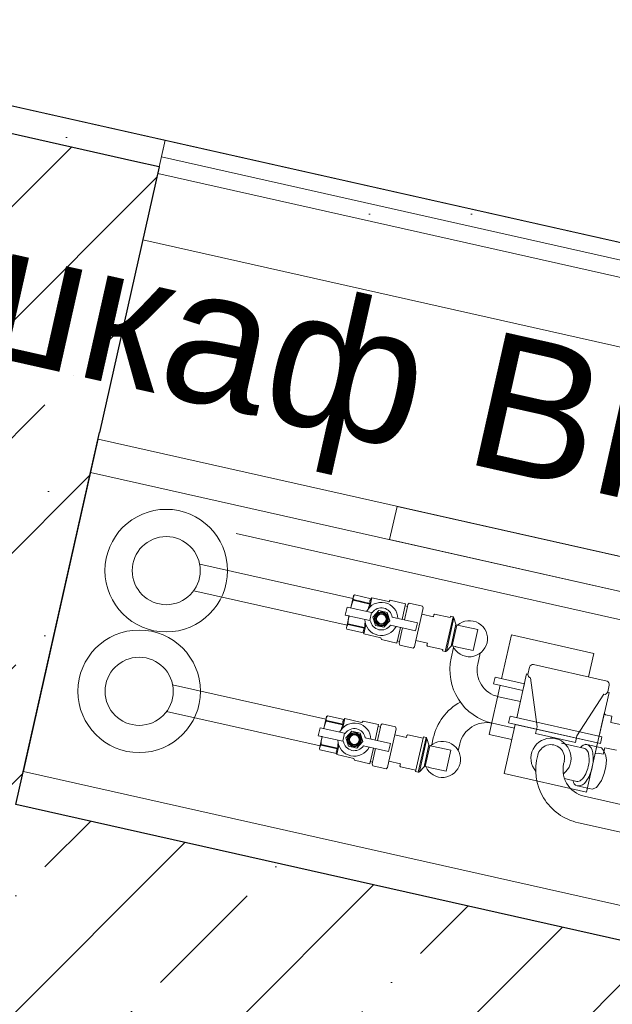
# Model space of a CAD drawing. Header units: millimetres. Extents: x -7218036 to -6523761, y 6117771 to 6337028.
# Tile 119 of 223: x -7153772 to -7153337, y 6136998 to 6137721. Entities that reach past the tile are written whole.
import ezdxf
from ezdxf.enums import TextEntityAlignment as Align

# ---------------------------------------------------------------- set-up
doc = ezdxf.new("R2010")
doc.units = ezdxf.units.MM
doc.header["$MEASUREMENT"] = 0
doc.linetypes.add('Штрихпунктирная', pattern=[670.277762, 352.777767, -176.388884, 0, -141.111112])
for name, color, linetype in [('S - МОП.АР', 7, 'Continuous'), ('АР-Стены_внутренние_пилоны.АР', 7, 'Continuous'), ('АР-Стены_Перегородки_шахты_.АР', 7, 'Continuous'), ('АР-Чертеж-Оси_Осевые размеры.АР', 7, 'Continuous'), ('АР-Чертеж-Размеры.АР', 7, 'Continuous')]:
    doc.layers.add(name, color=color, linetype=linetype)
for name, color, linetype, lineweight in [('АР-Стены_внутренние_пилоны.АР_Ном._пера__1', 7, 'Continuous', 15), ('АР-Стены_Перегородки_шахты_.АР_Ном._пера__1', 7, 'Continuous', 15), ('АР-Чертеж-Оси_Осевые размеры.АР_Ном._пера__120', 7, 'Continuous', 0), ('АР-Чертеж-Размеры.АР_Ном._пера__1', 7, 'Continuous', 0), ('ИОС-Шахты и отверстия.АР_Ном._пера__1', 7, 'Continuous', 0)]:
    doc.layers.add(name, color=color, linetype=linetype, lineweight=lineweight)
doc.styles.add('РЎР“Р•РќР•Р\xa0Р\x98Р\xa0_РЎРўР\x98Р›Р¬_2', font='GOTHIC.TTF')
doc.styles.add('РЎР“Р•РќР•Р\xa0Р\x98Р\xa0_РЎРўР\x98Р›Р¬_8', font='arial.ttf')
doc.dimstyles.new('СГЕНЕРИР_СТИЛЬ__2', dxfattribs={"dimtxt": 150, "dimasz": 142.5, "dimexe": 0.18, "dimexo": 0.0625, "dimgap": 0, "dimtad": 1, "dimdec": 0, "dimzin": 0, "dimdsep": 46, "dimtxsty": 'РЎР“Р•РќР•Р\xa0Р\x98Р\xa0_РЎРўР\x98Р›Р¬_2', "dimblk": 'ARROWHEAD_6', "dimblk1": 'ARROWHEAD_6', "dimblk2": 'ARROWHEAD_6', "dimcen": 0.09, "dimse1": 1, "dimse2": 1, "dimclrd": 7, "dimclre": 7, "dimclrt": 7, "dimazin": 0, "dimtfac": 1, "dimtdec": 4, "dimtmove": 2, "dimatfit": 3, "dimfxl": 1, "dimtolj": 1, "dimtzin": 0, "dimarcsym": 0})
pattern_1 = [(45, (-6566190.34, 6562677.8), (-84.852814, 84.852814), []), (45, (-6566232.77, 6562720.22), (-84.852814, 84.852814), [90, -30, 0, -30])]
pattern_2 = [(45, (-6566190.34, 6563027.8), (-111.369318, 111.369318), [0, -105, 0, -157.5]), (110, (-6565840.34, 6563027.8), (148.001588, 53.868173), [0, -77, 0, -133])]
pattern_3 = [(0, (-6566190.34, 6562677.795), (0, 75), [0, -75])]

# ---------------------------------------------------------------- blocks, each defined once
blk = doc.blocks.new('Стена_25_7', base_point=(-7151193.81, 6136451.97))
at = {"layer": 'АР-Стены_внутренние_пилоны.АР', "linetype": 'Continuous', "lineweight": 0, "true_color": 0x000000}
h = blk.add_hatch(dxfattribs=at)
h.set_pattern_fill('ЖЕЛЕЗОБЕТОН__PROJECT__0007', color=18, style=0, pattern_type=2)
h.set_pattern_definition(pattern_1)
h.paths.add_polyline_path([(-7153774.79, 6137144.35), (-7153818.62, 6136949.22), (-7151320.86, 6136388.26), (-7151277.03, 6136583.4)])
at = {"layer": 'АР-Стены_внутренние_пилоны.АР_Ном._пера__1', "color": 7, "linetype": 'Continuous', "lineweight": 30, "flags": 128}
blk.add_lwpolyline([(-7151277.03, 6136583.4), (-7153774.79, 6137144.35)], dxfattribs=at)
blk = doc.blocks.new('Стена_26_7', base_point=(-7153798.86, 6137539.2))
at = {"layer": 'АР-Стены_внутренние_пилоны.АР', "linetype": 'Continuous', "lineweight": 0, "true_color": 0x000000}
h = blk.add_hatch(dxfattribs=at)
h.set_pattern_fill('ШТУКАТУРКА__ГИПС_01_0007', color=18, style=0, pattern_type=2)
h.set_pattern_definition(pattern_2)
h.paths.add_polyline_path([(-7154006.75, 6137708.88), (-7154011.13, 6137689.37), (-7153687.51, 6137616.69), (-7153665.24, 6137632.18)])
h = blk.add_hatch(dxfattribs=at)
h.set_pattern_fill('ЖЕЛЕЗОБЕТОН__PROJECT__0007', color=18, style=0, pattern_type=2)
h.set_pattern_definition(pattern_1)
h.paths.add_polyline_path([(-7153908.19, 6137463.13), (-7153687.51, 6137616.69), (-7153864.76, 6137656.5)])
h = blk.add_hatch(dxfattribs=at)
h.set_pattern_fill('ШТУКАТУРКА__ГИПС_01_0007', color=18, style=0, pattern_type=2)
h.set_pattern_definition(pattern_2)
h.paths.add_polyline_path([(-7153687.51, 6137616.69), (-7153669.62, 6137612.67), (-7153665.24, 6137632.18)])
h = blk.add_hatch(dxfattribs=at)
h.set_pattern_fill('ЖЕЛЕЗОБЕТОН__PROJECT__0007', color=18, style=0, pattern_type=2)
h.set_pattern_definition(pattern_1)
h.paths.add_polyline_path([(-7153713.45, 6137417.53), (-7153669.62, 6137612.67), (-7153687.51, 6137616.69), (-7153908.19, 6137463.13), (-7153908.58, 6137461.36)])
at = {"layer": 'АР-Стены_внутренние_пилоны.АР_Ном._пера__1', "color": 7, "linetype": 'Continuous', "lineweight": 30}
for p, q in [((-7153687.51, 6137616.69), (-7153864.76, 6137656.5)), ((-7153669.62, 6137612.67), (-7153687.51, 6137616.69))]:
    blk.add_line(p, q, dxfattribs=at)
at = {"layer": 'АР-Стены_внутренние_пилоны.АР_Ном._пера__1', "color": 7, "linetype": 'Continuous', "lineweight": 0, "flags": 128}
for points in [[(-7153665.24, 6137632.18), (-7154006.75, 6137708.88)], [(-7153665.24, 6137632.18), (-7153669.62, 6137612.67)]]:
    blk.add_lwpolyline(points, dxfattribs=at)
at = {"layer": 'АР-Стены_внутренние_пилоны.АР_Ном._пера__1', "color": 7, "linetype": 'Continuous', "lineweight": 30, "flags": 128}
blk.add_lwpolyline([(-7153669.62, 6137612.67), (-7153713.45, 6137417.53)], dxfattribs=at)
blk = doc.blocks.new('Стена_44_7', base_point=(-7151178.43, 6137022.47))
at = {"layer": 'АР-Стены_Перегородки_шахты_.АР', "linetype": 'Continuous', "lineweight": 0, "true_color": 0x000000}
h = blk.add_hatch(dxfattribs=at)
h.set_pattern_fill('ШТУКАТУРКА__ГИПС_03_0007', color=18, style=0, pattern_type=2)
h.set_pattern_definition(pattern_3)
h.paths.add_polyline_path([(-7151167.47, 6137071.25), (-7153665.23, 6137632.21), (-7153667.97, 6137620.02), (-7151170.21, 6137059.05)])
h = blk.add_hatch(dxfattribs=at)
h.set_pattern_fill('ШТУКАТУРКА__ГИПС_03_0007', color=18, style=0, pattern_type=2)
h.set_pattern_definition(pattern_3)
h.paths.add_polyline_path([(-7151170.21, 6137059.05), (-7153667.97, 6137620.02), (-7153670.71, 6137607.82), (-7151172.95, 6137046.86)])
at = {"layer": 'АР-Стены_Перегородки_шахты_.АР_Ном._пера__1', "color": 7, "linetype": 'Continuous', "lineweight": 0}
for p, q in [((-7151170.21, 6137059.05), (-7153667.97, 6137620.02)), ((-7151172.95, 6137046.86), (-7153670.71, 6137607.82))]:
    blk.add_line(p, q, dxfattribs=at)
at = {"layer": 'АР-Стены_Перегородки_шахты_.АР_Ном._пера__1', "color": 7, "linetype": 'Continuous', "lineweight": 0, "flags": 128}
for points in [[(-7153665.23, 6137632.21), (-7153681.67, 6137559.04)], [(-7151167.47, 6137071.25), (-7153665.23, 6137632.21)], [(-7153681.67, 6137559.04), (-7151183.9, 6136998.07)]]:
    blk.add_lwpolyline(points, dxfattribs=at)
blk = doc.blocks.new('Стена_45_7', base_point=(-7153906.22, 6137061.13))
at = {"layer": 'АР-Стены_внутренние_пилоны.АР', "linetype": 'Continuous', "lineweight": 0, "true_color": 0x000000}
h = blk.add_hatch(dxfattribs=at)
h.set_pattern_fill('ЖЕЛЕЗОБЕТОН__PROJECT__0007', color=18, style=0, pattern_type=2)
h.set_pattern_definition(pattern_1)
h.paths.add_polyline_path([(-7153908.58, 6137461.36), (-7153969.93, 6137188.18), (-7153774.79, 6137144.35), (-7153713.45, 6137417.53)])
h = blk.add_hatch(dxfattribs=at)
h.set_pattern_fill('ШТУКАТУРКА__ГИПС_01_0007', color=18, style=0, pattern_type=2)
h.set_pattern_definition(pattern_2)
h.paths.add_polyline_path([(-7153932.48, 6137446.22), (-7154033.27, 6136997.42), (-7154013.76, 6136993.04), (-7153912.97, 6137441.84)])
at = {"layer": 'АР-Стены_внутренние_пилоны.АР_Ном._пера__1', "color": 7, "linetype": 'Continuous', "lineweight": 30}
for p, q in [((-7153912.97, 6137441.84), (-7153908.58, 6137461.36)), ((-7153912.97, 6137441.84), (-7153969.93, 6137188.18)), ((-7153969.93, 6137188.18), (-7154013.76, 6136993.04))]:
    blk.add_line(p, q, dxfattribs=at)
at = {"layer": 'АР-Стены_внутренние_пилоны.АР_Ном._пера__1', "color": 7, "linetype": 'Continuous', "lineweight": 0, "flags": 128}
blk.add_lwpolyline([(-7153932.48, 6137446.22), (-7154033.27, 6136997.42)], dxfattribs=at)
at = {"layer": 'АР-Стены_внутренние_пилоны.АР_Ном._пера__1', "color": 7, "linetype": 'Continuous', "lineweight": 30, "flags": 128}
blk.add_lwpolyline([(-7153774.79, 6137144.35), (-7153713.45, 6137417.53)], dxfattribs=at)
blk = doc.blocks.new('*D514', base_point=(-6566190.34, 6562677.79))
at = {"layer": 'АР-Чертеж-Размеры.АР_Ном._пера__1', "color": 7, "linetype": 'Continuous', "lineweight": 0, "transparency": 16777216}
for p, q in [((-7152207.76, 6139019.47), (-7152232.42, 6138909.7)), ((-7152175.67, 6138820.09), (-7152289.16, 6138999.32)), ((-7152369.62, 6138940.52), (-7152095.21, 6138878.89)), ((-7152232.42, 6138909.7), (-7152574.35, 6137387.22)), ((-7152631.09, 6137476.83), (-7152517.6, 6137297.6)), ((-7152711.55, 6137418.03), (-7152437.14, 6137356.4)), ((-7152574.35, 6137387.22), (-7152599, 6137277.45))]:
    blk.add_line(p, q, dxfattribs=at)
at = {"layer": 'АР-Чертеж-Размеры.АР_Ном._пера__1', "color": 7, "lineweight": 0, "transparency": 16777216, "insert": (-7152438.45, 6138129.2), "char_height": 150, "attachment_point": 7, "rotation": 77.34216, "style": 'РЎР“Р•РќР•Р\xa0Р\x98Р\xa0_РЎРўР\x98Р›Р¬_2'}
blk.add_mtext('\\A1;{\\pql;\\fCentury Gothic|b0|i0|c204|p0;\\W1.000000;1\xa0560}', dxfattribs=at)
blk = doc.blocks.new('ARROWHEAD_6')
at = {"color": 0, "linetype": 'Continuous', "lineweight": 0}
for p, q in [((-0.5, -0.5), (0.5, 0.5)), ((0, 0), (-1, 0))]:
    blk.add_line(p, q, dxfattribs=at)
blk = doc.blocks.new('*D519', base_point=(-6566190.34, 6562677.79))
at = {"layer": 'АР-Чертеж-Размеры.АР_Ном._пера__1', "color": 7, "linetype": 'Continuous', "lineweight": 0, "transparency": 16777216}
for p, q in [((-7153628.82, 6137794.28), (-7153567.19, 6138068.69)), ((-7153508.39, 6137988.23), (-7153687.62, 6137874.74)), ((-7153707.77, 6137956.14), (-7153598.01, 6137931.48)), ((-7153598.01, 6137931.48), (-7152817.45, 6137756.18)), ((-7152848.27, 6137618.97), (-7152786.64, 6137893.38)), ((-7152907.06, 6137699.43), (-7152727.84, 6137812.92)), ((-7152817.45, 6137756.18), (-7152707.69, 6137731.52))]:
    blk.add_line(p, q, dxfattribs=at)
at = {"layer": 'АР-Чертеж-Размеры.АР_Ном._пера__1', "color": 7, "lineweight": 0, "transparency": 16777216, "insert": (-7153372.92, 6137911.68), "char_height": 150, "attachment_point": 7, "rotation": 347.34175, "style": 'РЎР“Р•РќР•Р\xa0Р\x98Р\xa0_РЎРўР\x98Р›Р¬_2'}
blk.add_mtext('\\A1;{\\pql;\\fCentury Gothic|b0|i0|c204|p0;\\W1.000000;800}', dxfattribs=at)
blk = doc.blocks.new('Стандартный Маркер Сетки[101]_7', base_point=(-7215418.61, 6151224.55))
at = {"layer": 'АР-Чертеж-Оси_Осевые размеры.АР_Ном._пера__120', "color": 7, "linetype": 'Штрихпунктирная', "lineweight": 0}
blk.add_line((-7214442.92, 6151005.42), (-7135501.72, 6133275.64), dxfattribs=at)
at = {"layer": 'АР-Чертеж-Оси_Осевые размеры.АР_Ном._пера__120', "color": 7, "lineweight": 0, "style": 'РЎР“Р•РќР•Р\xa0Р\x98Р\xa0_РЎРўР\x98Р›Р¬_2'}
for tag, p in [('AC_MarkerText_1_0', (-7215836.53, 6151515.2)), ('AC_MarkerText_1_1', (-7133968.24, 6133128.02))]:
    blk.add_attdef(tag, text='', height=350, rotation=347.34172, dxfattribs=at).set_placement(p, align=Align.TOP_CENTER)
blk = doc.blocks.new('Стандартный Маркер Сетки[104]_7', base_point=(-7215418.61, 6151224.55))
at = {"layer": 'АР-Чертеж-Оси_Осевые размеры.АР_Ном._пера__120', "color": 7, "linetype": 'Штрихпунктирная', "lineweight": 0}
blk.add_line((-7214442.92, 6151005.42), (-7135501.72, 6133275.64), dxfattribs=at)
at = {"layer": 'АР-Чертеж-Оси_Осевые размеры.АР_Ном._пера__120', "color": 7, "lineweight": 0, "style": 'РЎР“Р•РќР•Р\xa0Р\x98Р\xa0_РЎРўР\x98Р›Р¬_2'}
for tag, p in [('AC_MarkerText_1_0', (-7215836.53, 6151515.2)), ('AC_MarkerText_1_1', (-7133968.24, 6133128.02))]:
    blk.add_attdef(tag, text='', height=350, rotation=347.34172, dxfattribs=at).set_placement(p, align=Align.TOP_CENTER)
blk = doc.blocks.new('Стандартный Маркер Сетки[107]_7', base_point=(-7215418.61, 6151224.55))
at = {"layer": 'АР-Чертеж-Оси_Осевые размеры.АР_Ном._пера__120', "color": 7, "linetype": 'Штрихпунктирная', "lineweight": 0}
blk.add_line((-7214442.92, 6151005.42), (-7135501.72, 6133275.64), dxfattribs=at)
at = {"layer": 'АР-Чертеж-Оси_Осевые размеры.АР_Ном._пера__120', "color": 7, "lineweight": 0, "style": 'РЎР“Р•РќР•Р\xa0Р\x98Р\xa0_РЎРўР\x98Р›Р¬_2'}
for tag, p in [('AC_MarkerText_1_0', (-7215836.53, 6151515.2)), ('AC_MarkerText_1_1', (-7133968.24, 6133128.02))]:
    blk.add_attdef(tag, text='', height=350, rotation=347.34172, dxfattribs=at).set_placement(p, align=Align.TOP_CENTER)
blk = doc.blocks.new('Стандартный Маркер Сетки[110]_7', base_point=(-7215418.61, 6151224.55))
at = {"layer": 'АР-Чертеж-Оси_Осевые размеры.АР_Ном._пера__120', "color": 7, "linetype": 'Штрихпунктирная', "lineweight": 0}
blk.add_line((-7214442.92, 6151005.42), (-7135501.72, 6133275.64), dxfattribs=at)
at = {"layer": 'АР-Чертеж-Оси_Осевые размеры.АР_Ном._пера__120', "color": 7, "lineweight": 0, "style": 'РЎР“Р•РќР•Р\xa0Р\x98Р\xa0_РЎРўР\x98Р›Р¬_2'}
for tag, p in [('AC_MarkerText_1_0', (-7215836.53, 6151515.2)), ('AC_MarkerText_1_1', (-7133968.24, 6133128.02))]:
    blk.add_attdef(tag, text='', height=350, rotation=347.34172, dxfattribs=at).set_placement(p, align=Align.TOP_CENTER)

msp = doc.modelspace()

# ---------------------------------------------------------------- linework, layer by layer
at = {"layer": 'S - МОП.АР', "color": 254, "linetype": 'Continuous', "lineweight": 0, "true_color": 0xdadada, "flags": 128}
msp.add_lwpolyline([(-7146382.639, 6138251.176), (-7150295.038, 6139130.552), (-7150435.659, 6138504.918), (-7156748.015, 6139923.651), (-7157089.913, 6138401.333), (-7147162.243, 6136171.746), (-7146974.894, 6137005.953), (-7146677.305, 6136939.12)], close=True, dxfattribs=at)
at = {"layer": 'ИОС-Шахты и отверстия.АР_Ном._пера__1', "color": 7, "linetype": 'Continuous', "lineweight": 0}
for p, q in [((-7153769.31, 6137168.764), (-7153714.526, 6137412.688)), ((-7153714.526, 6137412.688), (-7152933.97, 6137237.378)), ((-7153720.004, 6137388.295), (-7152939.449, 6137212.986)), ((-7153639.884, 6137320.941), (-7153527.318, 6137295.66)), ((-7153644.266, 6137301.427), (-7153531.701, 6137276.146)), ((-7153488.64, 6137291.858), (-7153491.218, 6137280.377)), ((-7153487.374, 6137289.95), (-7153489.605, 6137280.015)), ((-7153481.216, 6137264.887), (-7153476.868, 6137284.249)), ((-7153459.568, 6137256.877), (-7153453.87, 6137282.245)), ((-7153453.2, 6137281.627), (-7153458.698, 6137257.148)), ((-7153492.533, 6137274.523), (-7153495.111, 6137263.043)), ((-7153490.92, 6137274.161), (-7153493.151, 6137264.226)), ((-7153455.337, 6137260.796), (-7153451.722, 6137276.894)), ((-7153450.982, 6137276.219), (-7153454.379, 6137261.095)), ((-7153659.786, 6137232.328), (-7153547.141, 6137207.029)), ((-7153664.168, 6137212.814), (-7153551.523, 6137187.515)), ((-7153413.003, 6137204.385), (-7153411.912, 6137209.241)), ((-7153411.912, 6137209.241), (-7153344.589, 6137194.121)), ((-7153508.464, 6137203.221), (-7153511.042, 6137191.74)), ((-7153345.68, 6137189.265), (-7153413.003, 6137204.385)), ((-7153507.198, 6137201.313), (-7153509.429, 6137191.378)), ((-7153501.04, 6137176.25), (-7153496.692, 6137195.612)), ((-7153475.62, 6137194.04), (-7153481.318, 6137168.672)), ((-7153479.392, 6137168.24), (-7153473.694, 6137193.608)), ((-7153473.024, 6137192.99), (-7153478.522, 6137168.511)), ((-7153475.161, 6137172.159), (-7153471.546, 6137188.257)), ((-7153470.806, 6137187.582), (-7153474.203, 6137172.458)), ((-7153357.056, 6137185.655), (-7153374.192, 6137189.504)), ((-7153344.589, 6137194.121), (-7153345.68, 6137189.265)), ((-7153512.357, 6137185.886), (-7153514.935, 6137174.406)), ((-7153510.744, 6137185.524), (-7153512.975, 6137175.589)), ((-7152988.755, 6136993.455), (-7153769.31, 6137168.764)), ((-7153371.96, 6137163.446), (-7153362.988, 6137161.421)), ((-7153362.671, 6137158.268), (-7153351.797, 6137155.826)), ((-7153303.456, 6137138.441), (-7153357.443, 6137150.567)), ((-7153307.837, 6137118.938), (-7153361.815, 6137131.064))]:
    msp.add_line(p, q, dxfattribs=at)
for points in [[(-7153500.473, 6137338.99), (-7153158.98, 6137262.292), (-7153153.502, 6137286.684), (-7153494.994, 6137363.382)], [(-7153512.742, 6137282.137), (-7153510.826, 6137276.001), (-7153504.554, 6137274.592), (-7153500.198, 6137279.319), (-7153502.114, 6137285.455), (-7153508.386, 6137286.864)], [(-7153402.522, 6137228.233), (-7153424.116, 6137233.083), (-7153423.025, 6137237.939), (-7153401.431, 6137233.089)], [(-7153355.767, 6137153.643), (-7153416.225, 6137167.221), (-7153408.124, 6137203.289), (-7153347.666, 6137189.711)], [(-7153532.566, 6137193.5), (-7153530.65, 6137187.364), (-7153524.378, 6137185.955), (-7153520.022, 6137190.682), (-7153521.938, 6137196.818), (-7153528.21, 6137198.227)]]:
    msp.add_lwpolyline(points, close=True, dxfattribs=at)
for points in [[(-7153476.868, 6137284.249), (-7153475.852, 6137288.771), (-7153476.27, 6137290.11), (-7153486.122, 6137292.323), (-7153487.072, 6137291.291), (-7153487.374, 6137289.95), (-7153488.987, 6137290.312), (-7153488.64, 6137291.858), (-7153499.995, 6137294.408), (-7153500.934, 6137293.389), (-7153502.217, 6137293.677), (-7153502.214, 6137293.687), (-7153513.443, 6137296.198), (-7153514.012, 6137295.582), (-7153526.231, 6137298.326), (-7153526.876, 6137297.627), (-7153528.852, 6137288.83), (-7153531.645, 6137289.457), (-7153532.96, 6137283.603), (-7153530.167, 6137282.976), (-7153532.143, 6137274.179), (-7153531.859, 6137273.27), (-7153519.639, 6137270.526), (-7153519.389, 6137269.726), (-7153506.88, 6137266.916), (-7153506.467, 6137265.593), (-7153495.111, 6137263.043), (-7153494.764, 6137264.588), (-7153493.151, 6137264.226), (-7153493.452, 6137262.885), (-7153493.034, 6137261.545), (-7153483.183, 6137259.333), (-7153482.232, 6137260.365), (-7153481.216, 6137264.887)], [(-7153513.443, 6137296.198), (-7153514.963, 6137289.431)], [(-7153532.96, 6137283.603), (-7153515.041, 6137279.578), (-7153513.726, 6137285.433), (-7153531.645, 6137289.457)], [(-7153527.114, 6137294.397), (-7153514.894, 6137291.652)], [(-7153526.999, 6137294.91), (-7153514.779, 6137292.165), (-7153514.894, 6137291.652)], [(-7153499.775, 6137276.15), (-7153481.295, 6137271.999), (-7153479.98, 6137277.853), (-7153498.46, 6137282.004)], [(-7153531.092, 6137276.687), (-7153518.872, 6137273.942), (-7153518.757, 6137274.455)], [(-7153530.976, 6137277.2), (-7153518.757, 6137274.455)], [(-7153519.389, 6137269.726), (-7153517.869, 6137276.493)], [(-7153418.147, 6137236.843), (-7153410.925, 6137268.998), (-7153350.432, 6137255.411), (-7153354.328, 6137238.111)], [(-7153407.033, 6137208.146), (-7153399.812, 6137240.3), (-7153398.814, 6137240.039)], [(-7153410.615, 6137192.198), (-7153427.331, 6137195.952), (-7153419.238, 6137231.987)], [(-7153346.54, 6137194.559), (-7153339.319, 6137226.714), (-7153340.332, 6137226.904)], [(-7153496.692, 6137195.612), (-7153495.676, 6137200.134), (-7153496.094, 6137201.473), (-7153505.946, 6137203.686), (-7153506.896, 6137202.654), (-7153507.198, 6137201.313), (-7153508.811, 6137201.675), (-7153508.464, 6137203.221), (-7153519.819, 6137205.771), (-7153520.758, 6137204.752), (-7153522.041, 6137205.04), (-7153533.267, 6137207.561), (-7153533.836, 6137206.945), (-7153546.055, 6137209.689), (-7153546.7, 6137208.99), (-7153548.676, 6137200.193), (-7153551.469, 6137200.82), (-7153552.784, 6137194.966), (-7153549.991, 6137194.339), (-7153551.967, 6137185.541), (-7153551.683, 6137184.633), (-7153539.463, 6137181.889), (-7153539.213, 6137181.089), (-7153526.704, 6137178.279), (-7153526.291, 6137176.956), (-7153514.935, 6137174.406), (-7153514.588, 6137175.951), (-7153512.975, 6137175.589), (-7153513.276, 6137174.248), (-7153512.858, 6137172.908), (-7153503.007, 6137170.696), (-7153502.056, 6137171.728), (-7153501.04, 6137176.25)], [(-7153333.888, 6137184.31), (-7153342.437, 6137186.174), (-7153343.526, 6137181.322), (-7153347.249, 6137182.158), (-7153349.03, 6137181.81), (-7153349.421, 6137181.898), (-7153342.787, 6137211.27), (-7153341.774, 6137210.397), (-7153337.226, 6137209.375), (-7153337.959, 6137204.791), (-7153329.704, 6137202.937)], [(-7153546.938, 6137205.76), (-7153534.718, 6137203.015)], [(-7153546.823, 6137206.273), (-7153534.603, 6137203.528), (-7153534.718, 6137203.015)], [(-7153533.267, 6137207.561), (-7153534.787, 6137200.794)], [(-7153552.784, 6137194.966), (-7153534.865, 6137190.941), (-7153533.55, 6137196.795), (-7153551.469, 6137200.82)], [(-7153550.916, 6137188.05), (-7153538.696, 6137185.305), (-7153538.58, 6137185.818)], [(-7153550.8, 6137188.563), (-7153538.58, 6137185.818)], [(-7153539.213, 6137181.089), (-7153537.693, 6137187.856)], [(-7153519.599, 6137187.513), (-7153501.119, 6137183.362), (-7153499.804, 6137189.216), (-7153518.284, 6137193.367)], [(-7153351.797, 6137155.826), (-7153348.611, 6137157.04), (-7153344.866, 6137162.027), (-7153342.89, 6137167.28), (-7153341.746, 6137172.372), (-7153341.258, 6137177.102), (-7153341.675, 6137180.144), (-7153343.018, 6137183.945), (-7153344.92, 6137186.054), (-7153356.651, 6137188.688)]]:
    msp.add_lwpolyline(points, dxfattribs=at)
for points in [[(-7153526.231, 6137298.326, 0.267304), (-7153526.999, 6137294.91), (-7153527.114, 6137294.397, 0.0752955), (-7153528.792, 6137288.816)], [(-7153514.779, 6137292.165, -0.2672361), (-7153514.012, 6137295.582), (-7153513.443, 6137296.198)], [(-7153514.894, 6137291.652, 0.0494936), (-7153516.203, 6137288.018)], [(-7153531.859, 6137273.27, -0.267304), (-7153531.092, 6137276.687), (-7153530.976, 6137277.2, -0.0752955), (-7153530.107, 6137282.962)], [(-7153518.872, 6137273.942, 0.2672361), (-7153519.639, 6137270.526), (-7153519.389, 6137269.726)], [(-7153518.757, 6137274.455, -0.0494936), (-7153518.386, 6137278.3)], [(-7153424.919, 6137204.126, -0.4142136), (-7153455.182, 6137251.92), (-7153453.399, 6137259.856)], [(-7153433.846, 6137255.647), (-7153435.668, 6137247.537, 0.4142136), (-7153420.537, 6137223.64), (-7153404.369, 6137220.009)], [(-7153469.491, 6137188.208), (-7153468.333, 6137193.365, -0.2153164), (-7153448.536, 6137219.673)], [(-7153546.055, 6137209.689, 0.267304), (-7153546.823, 6137206.273), (-7153546.938, 6137205.76, 0.0752955), (-7153548.616, 6137200.179)], [(-7153534.718, 6137203.015, 0.0494936), (-7153536.027, 6137199.381)], [(-7153534.603, 6137203.528, -0.2672361), (-7153533.836, 6137206.945), (-7153533.267, 6137207.561)], [(-7153449.977, 6137183.825), (-7153448.819, 6137188.982, -0.4137137), (-7153424.919, 6137204.126), (-7153408.752, 6137200.495)], [(-7153551.683, 6137184.633, -0.267304), (-7153550.916, 6137188.05), (-7153550.8, 6137188.563, -0.0752955), (-7153549.931, 6137194.325)], [(-7153538.58, 6137185.818, -0.0494936), (-7153538.21, 6137189.663)], [(-7153365.74, 6137162.038, 0.3434103), (-7153362.671, 6137158.268, 0.3149343), (-7153356.077, 6137161.554, 0.1054075), (-7153351.664, 6137171.682, 0.1065614), (-7153351.276, 6137182.481, 0.3211674), (-7153355.532, 6137188.434, 0.2873835), (-7153360.263, 6137186.419)], [(-7153538.696, 6137185.305, 0.2672361), (-7153539.463, 6137181.889), (-7153539.213, 6137181.089)]]:
    msp.add_lwpolyline(points, format="xyb", dxfattribs=at)
for points in [[(-7153481.216, 6137264.887), (-7153472.66, 6137262.965), (-7153472.997, 6137261.462), (-7153472.595, 6137260.828), (-7153461.274, 6137258.285), (-7153461.494, 6137257.309), (-7153459.568, 6137256.877, 0.267016), (-7153458.698, 6137257.148), (-7153455.337, 6137260.796, -0.2684303), (-7153454.379, 6137261.095), (-7153451.798, 6137260.512), (-7153451.831, 6137260.366), (-7153439.147, 6137257.517), (-7153435.684, 6137272.933), (-7153448.368, 6137275.782), (-7153448.401, 6137275.636), (-7153450.982, 6137276.219, -0.2749262), (-7153451.722, 6137276.894), (-7153453.2, 6137281.627, 0.2679492), (-7153453.87, 6137282.245), (-7153455.796, 6137282.677), (-7153456.015, 6137281.702), (-7153467.336, 6137284.244), (-7153467.971, 6137283.842), (-7153468.311, 6137282.327), (-7153476.868, 6137284.249)], [(-7153364.007, 6137189.96), (-7153393.211, 6137196.519), (-7153392.115, 6137201.397), (-7153396.867, 6137237.44, -0.3689195), (-7153398.814, 6137240.039), (-7153397.663, 6137245.306, -0.4142136), (-7153394.676, 6137247.197), (-7153340.637, 6137235.029, -0.3689195), (-7153339.121, 6137232.157), (-7153340.217, 6137227.279, -0.4142136), (-7153343.204, 6137225.387), (-7153362.912, 6137194.838)], [(-7153501.04, 6137176.25), (-7153492.484, 6137174.328), (-7153492.821, 6137172.825), (-7153492.419, 6137172.19), (-7153481.098, 6137169.648), (-7153481.318, 6137168.672), (-7153479.392, 6137168.24, 0.267016), (-7153478.522, 6137168.511), (-7153475.161, 6137172.159, -0.2684303), (-7153474.203, 6137172.458), (-7153471.622, 6137171.875), (-7153471.655, 6137171.729), (-7153458.971, 6137168.88), (-7153455.508, 6137184.296), (-7153468.192, 6137187.145), (-7153468.225, 6137186.999), (-7153470.806, 6137187.582, -0.2749262), (-7153471.546, 6137188.257), (-7153473.024, 6137192.99, 0.2679492), (-7153473.694, 6137193.608), (-7153475.62, 6137194.04), (-7153475.839, 6137193.065), (-7153487.16, 6137195.607), (-7153487.795, 6137195.205), (-7153488.135, 6137193.69), (-7153496.692, 6137195.612)]]:
    msp.add_lwpolyline(points, format="xyb", close=True, dxfattribs=at)
for centre, radius in [((-7153664.431, 6137316.205), 45), ((-7153664.431, 6137316.205), 25), ((-7153506.47, 6137280.728), 5.196), ((-7153506.47, 6137280.728), 4.696), ((-7153506.47, 6137280.728), 4), ((-7153506.47, 6137280.728), 3.5), ((-7153684.333, 6137227.592), 45), ((-7153684.333, 6137227.592), 25), ((-7153526.294, 6137192.091), 5.196), ((-7153526.294, 6137192.091), 4.696), ((-7153526.294, 6137192.091), 4), ((-7153526.294, 6137192.091), 3.5)]:
    msp.add_circle(centre, radius, dxfattribs=at)
for centre, radius, start, end in [((-7153506.47, 6137280.728), 12.161, 1.623501, 153.0598), ((-7153506.47, 6137280.728), 8.111, 9.049726, 145.633575), ((-7153506.47, 6137280.728), 12.161, 181.623501, 333.0598), ((-7153506.47, 6137280.728), 8.111, 189.049726, 325.633575), ((-7153441.806, 6137266.211), 13.256, 203.11927, 131.564031), ((-7153526.294, 6137192.091), 12.161, 1.623501, 153.0598), ((-7153526.294, 6137192.091), 8.111, 9.049726, 145.633575), ((-7153526.294, 6137192.091), 12.161, 181.623501, 333.0598), ((-7153526.294, 6137192.091), 8.111, 189.049726, 325.633575), ((-7153461.63, 6137177.574), 13.256, 203.11927, 131.564031), ((-7153381.924, 6137178.478), 14.746, 308.150827, 221.042427), ((-7153381.924, 6137178.478), 9.955, 347.339863, 167.360278), ((-7153353.273, 6137169.964), 39.827, 164.426446, 257.616289), ((-7153359.233, 6137181.45), 4.736, 16.670003, 62.637069), ((-7153366.181, 6137178.584), 12.237, 5.929926, 20.192371), ((-7153353.147, 6137170.031), 19.933, 161.768084, 257.552262), ((-7153376.495, 6137177.561), 22.601, 346.595273, 5.809223), ((-7153367.998, 6137172.126), 12.737, 309.516107, 336.726079), ((-7153378.6, 6137177.642), 24.671, 334.686854, 347.545373), ((-7153362.356, 6137165.085), 3.717, 260.224212, 311.496589)]:
    msp.add_arc(centre, radius, start, end, dxfattribs=at)

# ---------------------------------------------------------------- block references
at = {"layer": 'АР-Стены_внутренние_пилоны.АР', "color": 7, "lineweight": 0}
for name, p in [('Стена_26_7', (-7153798.86, 6137539.204)), ('Стена_45_7', (-7153906.224, 6137061.132)), ('Стена_25_7', (-7151193.81, 6136451.971))]:
    msp.add_blockref(name, p, dxfattribs=at)
at = {"layer": 'АР-Стены_Перегородки_шахты_.АР', "color": 7, "lineweight": 0}
msp.add_blockref('Стена_44_7', (-7151178.427, 6137022.466), dxfattribs=at)
at = {"layer": 'АР-Чертеж-Оси_Осевые размеры.АР', "color": 8, "linetype": 'Continuous', "lineweight": 15}
for name in ['Стандартный Маркер Сетки[101]_7', 'Стандартный Маркер Сетки[104]_7', 'Стандартный Маркер Сетки[107]_7', 'Стандартный Маркер Сетки[110]_7']:
    msp.add_blockref(name, (-7215418.612, 6151224.553), dxfattribs=at)

# ---------------------------------------------------------------- texts
at = {"layer": 'ИОС-Шахты и отверстия.АР_Ном._пера__1', "color": 7, "linetype": 'Continuous', "lineweight": 0, "insert": (-7153310.206, 6137400.832), "char_height": 100, "attachment_point": 5, "rotation": 347.34165, "style": 'РЎР“Р•РќР•Р\xa0Р\x98Р\xa0_РЎРўР\x98Р›Р¬_8'}
msp.add_mtext('\\A1;{\\pqc;\\fArial|b0|i0|c204|p0;\\W1.000000;шкаф ВК+отопл.}', dxfattribs=at)

# ---------------------------------------------------------------- dimensions: what is measured, and where the dimension line sits
at = {"layer": 'АР-Чертеж-Размеры.АР', "color": 7, "linetype": 'Continuous', "lineweight": 0}
for base, p1, p2, angle, picture, middle, turn in [((-7152574.347, 6137387.217), (-7154650.249, 6139452.717), (-7152416.351, 6137351.733), 257.34216, '*D514', (-7152455.244, 6138396.698), 77.34216), ((-7152817.452, 6137756.175), (-7153714.526, 6137412.688), (-7152933.97, 6137237.378), 347.341754, '*D519', (-7153189.412, 6137947.331), 347.341754)]:
    dim = msp.add_linear_dim(base=base, p1=p1, p2=p2, angle=angle, dimstyle='СГЕНЕРИР_СТИЛЬ__2', dxfattribs=at)
    dim.commit()
    dim.dimension.update_dxf_attribs({"geometry": picture, "text_midpoint": middle, "dimtype": 160, "text_rotation": turn})

doc.saveas('drawing.dxf')
